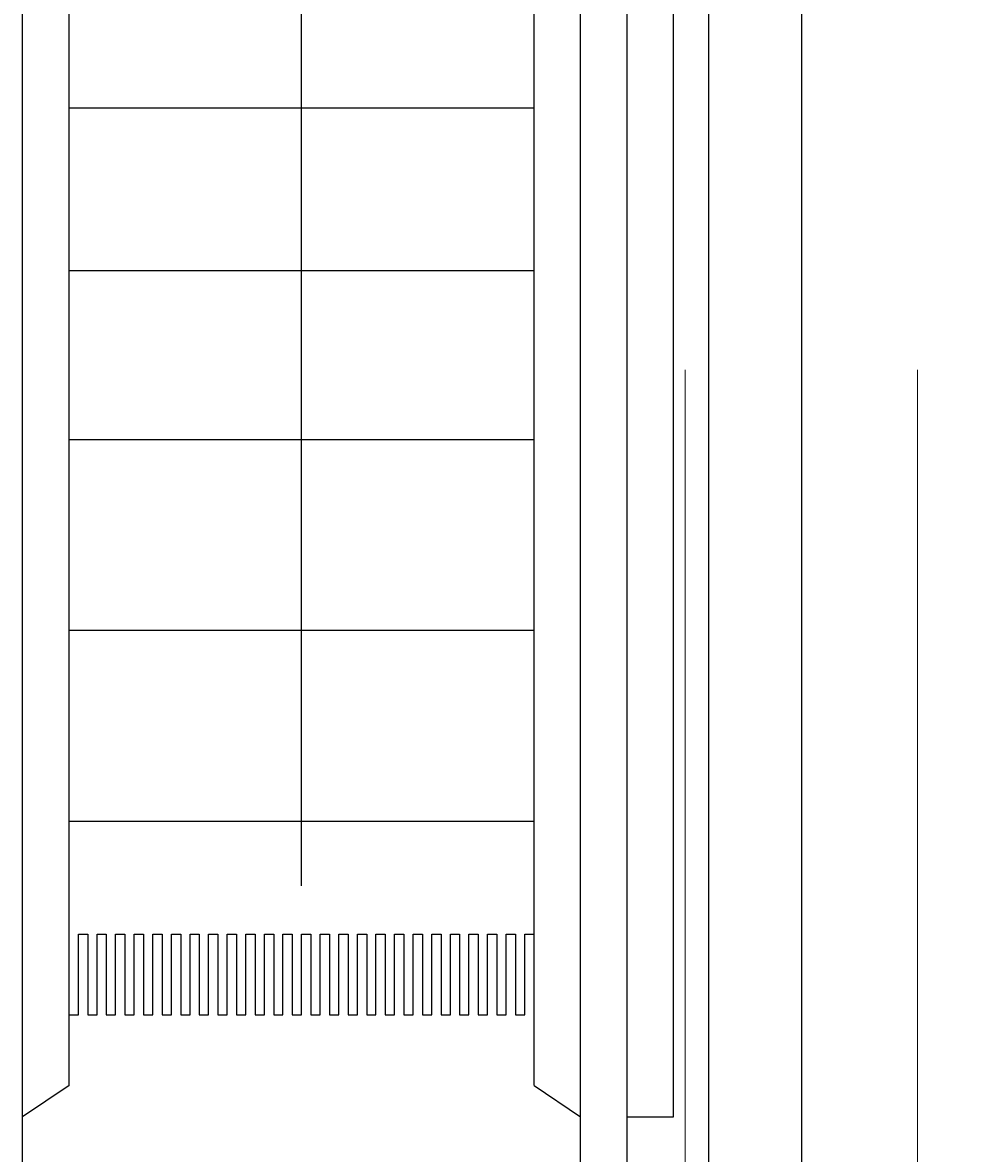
# Model space of a CAD drawing. Header units: centimetres. Extents: x -149939 to 48626, y -46000 to 152985.
# Tile 131 of 256: x -16315 to -14300, y 36776 to 39210. Entities that reach past the tile are written whole.
import ezdxf

# ---------------------------------------------------------------- set-up
doc = ezdxf.new("R2010")
doc.units = ezdxf.units.CM
doc.header["$LTSCALE"] = 50
doc.header["$PDMODE"] = 35
doc.header["$PDSIZE"] = 0.1
doc.linetypes.add('Obudowy i okł. słupów$0$HIDDEN', pattern=[9.525, 6.35, -3.175])
doc.linetypes.add('Przekrój B-B$0$DASHDOT2', pattern=[12.7, 6.35, -3.175, 0, -3.175])
doc.layers.get('0').update_dxf_attribs({"color": 8})
doc.layers.get('DEFPOINTS').update_dxf_attribs({"color": 8})
for name, color, linetype in [('ARCH_INFO_OSIE_IST', 8, 'Przekrój B-B$0$DASHDOT2'), ('ARCH_INFO_SCHODY_IST', 8, 'Continuous'), ('ARCH_SCHODY_IST', 8, 'Continuous'), ('ARCH_WIDOK_INNE_IST', 8, 'Continuous'), ('Kondygnacja  -0_5$0$ARCH_INFO_SCHODY_IST', 8, 'Continuous'), ('Kondygnacja  -0_5$0$ARCH_SCHODY_IST', 8, 'Continuous'), ('Kondygnacja  -0_5$0$ARCH_STROP', 8, 'Continuous')]:
    doc.layers.add(name, color=color, linetype=linetype)
doc.layers.add('Kondygnacja  -0_5$0$ARCH_INFO_WYMIARY', color=8, linetype='Continuous', lineweight=9)
doc.layers.add('Obudowy i okł. słupów$0$ARCH_WIDOK', color=8, linetype='Continuous', lineweight=13)
doc.styles.add('Kondygnacja  -0_5$0$Romans', font='Romans.shx', dxfattribs={"width": 0.7})
doc.dimstyles.new('Kondygnacja  -0_5$0$Wymiary 1-100', dxfattribs={"dimtxt": 12, "dimasz": 10, "dimexe": 5, "dimexo": 0, "dimgap": 4, "dimtad": 1, "dimrnd": 0.5, "dimzin": 12, "dimdsep": 46, "dimtxsty": 'Kondygnacja  -0_5$0$Romans', "dimblk": 'Kondygnacja  -0_5$0$_Oblique', "dimcen": 10, "dimdle": 10, "dimclrt": 55, "dimazin": 0, "dimtfac": 1, "dimtmove": 1, "dimatfit": 3, "dimfxl": 8, "dimfxlon": 1, "dimtolj": 1, "dimtzin": 0, "dimarcsym": 0})

# ---------------------------------------------------------------- blocks, each defined once
blk = doc.blocks.new('schody połówka')
at = {"layer": 'ARCH_INFO_OSIE_IST', "ltscale": 2}
blk.add_line((380, 21.01), (380, -1905.05), dxfattribs=at)
at = {"layer": 'ARCH_INFO_SCHODY_IST', "elevation": 0}
for points in [[(272.5, -1564.8), (272.5, -1146.23), (237.29, -1180.16)], [(272.5, -1564.8), (272.5, -1146.23), (307.71, -1180.16)]]:
    blk.add_lwpolyline(points, dxfattribs=at)
at = {"layer": 'ARCH_SCHODY_IST'}
for p, q in [((212.5, -1675.26), (212.5, -1131.85)), ((222.5, -1607.76), (222.5, -1134.25)), ((352.5, -1614.5), (352.5, -1155.4)), ((322.5, -1607.76), (322.5, -1158.21)), ((332.5, -1675.26), (332.5, -1160.6)), ((342.5, -1675.26), (342.5, -1163)), ((222.5, -1397.41), (322.5, -1397.41)), ((222.5, -1432.41), (322.5, -1432.41)), ((222.5, -1468.72), (322.5, -1468.72)), ((222.5, -1509.81), (322.5, -1509.81)), ((222.5, -1550.9), (322.5, -1550.9)), ((222.5, -1607.76), (212.5, -1614.5)), ((322.5, -1607.76), (332.5, -1614.5)), ((342.5, -1614.5), (352.5, -1614.5))]:
    blk.add_line(p, q, dxfattribs=at)
at = {"layer": 'ARCH_WIDOK_INNE_IST'}
blk.add_lwpolyline([(222.5, -1592.55), (224.5, -1592.55), (224.5, -1575.17), (226.5, -1575.17), (226.5, -1592.55), (228.5, -1592.55), (228.5, -1575.17), (230.5, -1575.17), (230.5, -1592.55), (232.5, -1592.55), (232.5, -1575.17), (234.5, -1575.17), (234.5, -1592.55), (236.5, -1592.55), (236.5, -1575.17), (238.5, -1575.17), (238.5, -1592.55), (240.5, -1592.55), (240.5, -1575.17), (242.5, -1575.17), (242.5, -1592.55), (244.5, -1592.55), (244.5, -1575.17), (246.5, -1575.17), (246.5, -1592.55), (248.5, -1592.55), (248.5, -1575.17), (250.5, -1575.17), (250.5, -1592.55), (252.5, -1592.55), (252.5, -1575.17), (254.5, -1575.17), (254.5, -1592.55), (256.5, -1592.55), (256.5, -1575.17), (258.5, -1575.17), (258.5, -1592.55), (260.5, -1592.55), (260.5, -1575.17), (262.5, -1575.17), (262.5, -1592.55), (264.5, -1592.55), (264.5, -1575.17), (266.5, -1575.17), (266.5, -1592.55), (268.5, -1592.55), (268.5, -1575.17), (270.5, -1575.17), (270.5, -1592.55), (272.5, -1592.55), (272.5, -1575.17), (274.5, -1575.17), (274.5, -1592.55), (276.5, -1592.55), (276.5, -1575.17), (278.5, -1575.17), (278.5, -1592.55), (280.5, -1592.55), (280.5, -1575.17), (282.5, -1575.17), (282.5, -1592.55), (284.5, -1592.55), (284.5, -1575.17), (286.5, -1575.17), (286.5, -1592.55), (288.5, -1592.55), (288.5, -1575.17), (290.5, -1575.17), (290.5, -1592.55), (292.5, -1592.55), (292.5, -1575.17), (294.5, -1575.17), (294.5, -1592.55), (296.5, -1592.55), (296.5, -1575.17), (298.5, -1575.17), (298.5, -1592.55), (300.5, -1592.55), (300.5, -1575.17), (302.5, -1575.17), (302.5, -1592.55), (304.5, -1592.55), (304.5, -1575.17), (306.5, -1575.17), (306.5, -1592.55), (308.5, -1592.55), (308.5, -1575.17), (310.5, -1575.17), (310.5, -1592.55), (312.5, -1592.55), (312.5, -1575.17), (314.5, -1575.17), (314.5, -1592.55), (316.5, -1592.55), (316.5, -1575.17), (318.5, -1575.17), (318.5, -1592.55), (320.5, -1592.55), (320.5, -1575.17), (322.5, -1575.17)], dxfattribs=at)
at = {"layer": 'Obudowy i okł. słupów$0$ARCH_WIDOK', "linetype": 'Obudowy i okł. słupów$0$HIDDEN', "ltscale": 3}
for p, q in [((355, -24.99, -630), (355, -1775, -630)), ((405, -24.99, -630), (405, -1775, -630))]:
    blk.add_line(p, q, dxfattribs=at)
blk = doc.blocks.new('Kondygnacja  -0_5$0$_Oblique')
at = {"color": 0, "linetype": 'ByBlock', "lineweight": -2}
blk.add_line((-0.5, -0.5), (0.5, 0.5), dxfattribs=at)
blk = doc.blocks.new('*D212')
at = {"layer": 'DEFPOINTS', "color": 0}
for p in [(-30586.3, 81900), (-30681.1, 12489.5), (9064, 12489.5)]:
    blk.add_point(p, dxfattribs=at)
at = {"layer": 'Kondygnacja  -0_5$0$ARCH_INFO_WYMIARY', "color": 0, "lineweight": -2}
for p, q in [((-30681.1, 81910), (-30681.1, 12479.5)), ((-30673.1, 81900), (-30686.1, 81900)), ((-30673.1, 12489.5), (-30686.1, 12489.5))]:
    blk.add_line(p, q, dxfattribs=at)
at = {"layer": 'Kondygnacja  -0_5$0$ARCH_INFO_WYMIARY', "color": 0, "linetype": 'ByBlock', "lineweight": -2, "xscale": 10, "yscale": 10, "zscale": 10}
for p, rotation in [((-30681.1, 81900), 90), ((-30681.1, 12489.5), 270)]:
    blk.add_blockref('Kondygnacja  -0_5$0$_Oblique', p, dxfattribs=dict(at, rotation=rotation))
at = {"layer": 'Kondygnacja  -0_5$0$ARCH_INFO_WYMIARY', "color": 55, "insert": (-30691.1, 47194.8), "char_height": 12, "attachment_point": 5, "rotation": 90, "style": 'Kondygnacja  -0_5$0$Romans'}
blk.add_mtext('\\A1;69410.5', dxfattribs=at)

msp = doc.modelspace()

# ---------------------------------------------------------------- linework, layer by layer
at = {"layer": 'Kondygnacja  -0_5$0$ARCH_INFO_SCHODY_IST', "elevation": 0}
msp.add_lwpolyline([(-15715, 37491.037), (-15715, 49194.742), (-16067.143, 48855.417)], dxfattribs=at)
at = {"layer": 'Kondygnacja  -0_5$0$ARCH_SCHODY_IST'}
for p, q in [((-16215, 36922.431), (-16215, 46557.644)), ((-15215, 36922.431), (-15215, 46318.061)), ((-15115, 36247.409, 0), (-15115, 46294.103, 0)), ((-15015, 36247.409, 0), (-15015, 46270.144, 0)), ((-14915, 36854.984, 0), (-14915, 46246.186, 0))]:
    msp.add_line(p, q, dxfattribs=at)
at = {"layer": 'Kondygnacja  -0_5$0$ARCH_STROP'}
msp.add_lwpolyline([(-18240, 52125), (-14840, 52125), (-14840, 35465), (-18235, 35465)], close=True, dxfattribs=at)

# ---------------------------------------------------------------- block references
at = {"xscale": 10, "yscale": 10, "zscale": 10}
msp.add_blockref('schody połówka', (-18440, 53000.042), dxfattribs=at)

# ---------------------------------------------------------------- dimensions: what is measured, and where the dimension line sits
at = {"layer": 'Kondygnacja  -0_5$0$ARCH_INFO_WYMIARY'}
dim = msp.add_linear_dim(base=(-30681.114, 12489.5), p1=(-30586.301, 81900), p2=(9064, 12489.5), angle=90, dimstyle='Kondygnacja  -0_5$0$Wymiary 1-100', dxfattribs=at)
dim.commit()
dim.dimension.update_dxf_attribs({"geometry": '*D212', "text_midpoint": (-30691.114, 47194.75)})

doc.saveas('drawing.dxf')
